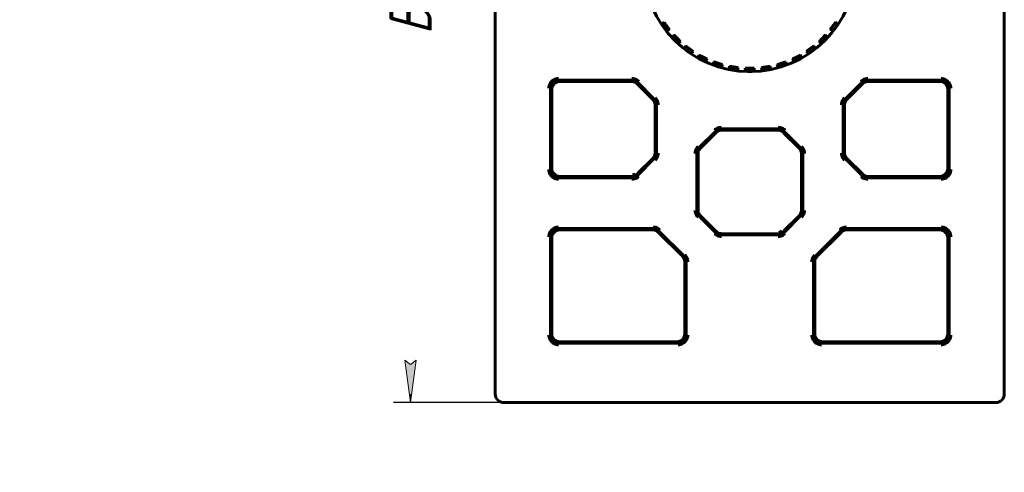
# Model space of a CAD drawing. Header units: millimetres. Extents: x 0 to 210, y 0 to 297.
# Tile 9 of 18: x 0 to 116, y 154 to 207. Entities that reach past the tile are written whole.
import ezdxf

# ---------------------------------------------------------------- set-up
doc = ezdxf.new("R2010")
doc.units = ezdxf.units.MM
doc.linetypes.add('K5LT_BASIC', pattern=[0])
doc.linetypes.add('K5LT_THIN', pattern=[0])
doc.layers.add('Системный слой', color=7, linetype='Continuous')
doc.styles.add('KDIMTEXTSTYLE', font='GOST_AU.SHX', dxfattribs={"width": 0.96, "oblique": 15, "height": 5})
doc.dimstyles.new('KDIMSTYLE (1.00)', dxfattribs={"dimtxt": 5, "dimasz": 1, "dimexe": 2, "dimexo": 0, "dimgap": 1, "dimtad": 1, "dimtxsty": 'KDIMTEXTSTYLE', "dimsah": 1, "dimcen": 0, "dimdle": 1, "dimadec": 0, "dimazin": 0, "dimtfac": 0.667, "dimtmove": 0, "dimatfit": 3, "dimfxl": 1, "dimtvp": 1, "dimtolj": 1, "dimtzin": 0, "dimarcsym": 0})

# ---------------------------------------------------------------- blocks, each defined once
blk = doc.blocks.new('KDIMARROW_01')
at = {"layer": 'Системный слой'}
blk.add_hatch(color=0, dxfattribs=at).paths.add_polyline_path([(-5, -0.66), (0, 0), (-5, 0.66), (-4.5, 0)])
at = {"layer": 'Системный слой', "color": 0, "linetype": 'K5LT_THIN', "lineweight": 18}
for p, q in [((-4.5, 0), (-5, 0.66)), ((-5, 0.66), (0, 0)), ((0, 0), (-5, -0.66)), ((-5, -0.66), (-4.5, 0)), ((0, 0), (-1, 0))]:
    blk.add_line(p, q, dxfattribs=at)

msp = doc.modelspace()

# ---------------------------------------------------------------- linework, layer by layer
at = {"layer": 'Системный слой', "color": 150, "linetype": 'K5LT_BASIC', "lineweight": 60, "true_color": 0x0080ff}
for p, q in [((56.059, 251.456), (56.059, 162.756)), ((116.059, 162.756), (116.059, 251.456)), ((75.724, 206.364), (75.97, 206.576)), ((75.97, 206.576), (75.96, 206.527)), ((76.31, 205.557), (76.589, 205.725)), ((76.589, 205.725), (76.538, 205.731)), ((95.58, 205.731), (95.53, 205.725)), ((95.53, 205.725), (95.808, 205.557)), ((96.149, 206.576), (96.395, 206.364)), ((96.159, 206.527), (96.149, 206.576)), ((77.139, 205.08), (76.929, 204.832)), ((77.137, 205.03), (77.139, 205.08)), ((77.635, 204.126), (77.883, 204.336)), ((77.883, 204.336), (77.833, 204.334)), ((94.286, 204.334), (94.235, 204.336)), ((94.235, 204.336), (94.484, 204.126)), ((94.979, 205.08), (94.981, 205.03)), ((95.189, 204.832), (94.979, 205.08)), ((78.528, 203.786), (78.36, 203.507)), ((78.534, 203.735), (78.528, 203.786)), ((79.167, 202.921), (79.38, 203.167)), ((79.38, 203.167), (79.33, 203.157)), ((92.739, 203.167), (92.952, 202.921)), ((92.789, 203.157), (92.739, 203.167)), ((93.591, 203.786), (93.585, 203.735)), ((93.759, 203.507), (93.591, 203.786)), ((80.102, 202.724), (79.98, 202.423)), ((80.116, 202.675), (80.102, 202.724)), ((80.868, 201.97), (81.04, 202.246)), ((81.04, 202.246), (80.992, 202.229)), ((91.126, 202.229), (91.079, 202.246)), ((91.079, 202.246), (91.25, 201.97)), ((92.016, 202.724), (92.003, 202.675)), ((92.139, 202.423), (92.016, 202.724)), ((81.823, 201.922), (81.749, 201.605)), ((81.844, 201.876), (81.823, 201.922)), ((82.824, 201.597), (82.698, 201.297)), ((82.78, 201.572), (82.824, 201.597)), ((83.625, 201.074), (83.648, 201.399)), ((83.648, 201.399), (83.677, 201.356)), ((84.688, 201.234), (84.61, 200.918)), ((84.648, 201.203), (84.688, 201.234)), ((85.561, 200.843), (85.533, 201.168)), ((85.533, 201.168), (85.568, 201.13)), ((86.551, 201.13), (86.586, 201.168)), ((86.586, 201.168), (86.558, 200.843)), ((87.431, 201.234), (87.471, 201.203)), ((87.509, 200.918), (87.431, 201.234)), ((88.442, 201.356), (88.47, 201.399)), ((88.47, 201.399), (88.494, 201.074)), ((89.421, 201.297), (89.294, 201.597)), ((89.294, 201.597), (89.339, 201.572)), ((90.295, 201.922), (90.274, 201.876)), ((90.369, 201.605), (90.295, 201.922)), ((72.145, 199.756), (63.559, 199.756)), ((108.559, 199.756), (99.973, 199.756)), ((62.559, 198.756), (62.559, 189.256)), ((71.911, 199.606), (64.124, 199.606)), ((72.083, 199.606), (71.911, 199.606)), ((72.911, 199.192), (72.79, 199.314)), ((74.766, 197.549), (72.852, 199.463)), ((74.495, 197.608), (72.911, 199.192)), ((99.266, 199.463), (97.352, 197.549)), ((99.207, 199.192), (97.624, 197.608)), ((99.329, 199.314), (99.207, 199.192)), ((100.207, 199.606), (100.036, 199.606)), ((107.995, 199.606), (100.207, 199.606)), ((109.559, 189.256), (109.559, 198.756)), ((62.709, 198.192), (62.709, 189.82)), ((74.617, 197.487), (74.495, 197.608)), ((97.624, 197.608), (97.502, 197.487)), ((109.409, 189.82), (109.409, 198.192)), ((74.909, 196.608), (74.909, 196.78)), ((74.909, 191.404), (74.909, 196.608)), ((75.059, 191.17), (75.059, 196.842)), ((97.059, 196.842), (97.059, 191.17)), ((97.209, 196.78), (97.209, 196.608)), ((97.209, 196.608), (97.209, 191.404)), ((89.395, 194.006), (82.723, 194.006)), ((82.957, 193.856), (82.786, 193.856)), ((89.161, 193.856), (82.957, 193.856)), ((89.333, 193.856), (89.161, 193.856)), ((82.016, 193.713), (80.102, 191.799)), ((81.957, 193.442), (80.374, 191.858)), ((82.079, 193.564), (81.957, 193.442)), ((90.161, 193.442), (90.04, 193.564)), ((92.016, 191.799), (90.102, 193.713)), ((91.745, 191.858), (90.161, 193.442)), ((80.374, 191.858), (80.252, 191.737)), ((91.867, 191.737), (91.745, 191.858)), ((72.852, 188.549), (74.766, 190.463)), ((72.911, 188.82), (74.495, 190.404)), ((74.495, 190.404), (74.617, 190.525)), ((74.909, 191.232), (74.909, 191.404)), ((79.809, 191.092), (79.809, 184.42)), ((79.959, 191.03), (79.959, 190.858)), ((79.959, 190.858), (79.959, 184.654)), ((92.159, 190.858), (92.159, 191.03)), ((92.159, 184.654), (92.159, 190.858)), ((92.309, 184.42), (92.309, 191.092)), ((97.209, 191.404), (97.209, 191.232)), ((97.352, 190.463), (99.266, 188.549)), ((97.502, 190.525), (97.624, 190.404)), ((97.624, 190.404), (99.207, 188.82)), ((63.559, 188.256), (72.145, 188.256)), ((64.124, 188.406), (71.911, 188.406)), ((72.46, 188.495), (72.336, 188.795)), ((72.498, 188.404), (72.46, 188.495)), ((99.207, 188.82), (99.329, 188.699)), ((99.973, 188.256), (108.559, 188.256)), ((100.036, 188.406), (100.207, 188.406)), ((100.207, 188.406), (107.995, 188.406)), ((79.959, 184.654), (79.959, 184.482)), ((92.159, 184.482), (92.159, 184.654)), ((80.102, 183.713), (82.016, 181.799)), ((80.252, 183.775), (80.374, 183.654)), ((80.374, 183.654), (81.957, 182.07)), ((90.102, 181.799), (92.016, 183.713)), ((90.161, 182.07), (91.745, 183.654)), ((91.745, 183.654), (91.867, 183.775)), ((74.645, 182.256), (63.559, 182.256)), ((108.559, 182.256), (97.473, 182.256)), ((62.559, 181.256), (62.559, 169.756)), ((74.411, 182.106), (64.124, 182.106)), ((74.583, 182.106), (74.411, 182.106)), ((75.411, 181.692), (75.29, 181.814)), ((78.266, 179.049), (75.352, 181.963)), ((77.995, 179.108), (75.411, 181.692)), ((81.957, 182.07), (82.079, 181.949)), ((82.723, 181.506), (89.395, 181.506)), ((82.786, 181.656), (82.957, 181.656)), ((82.957, 181.656), (89.161, 181.656)), ((89.71, 181.745), (89.586, 182.045)), ((89.748, 181.654), (89.71, 181.745)), ((96.766, 181.963), (93.852, 179.049)), ((96.707, 181.692), (94.124, 179.108)), ((96.829, 181.814), (96.707, 181.692)), ((97.707, 182.106), (97.536, 182.106)), ((107.995, 182.106), (97.707, 182.106)), ((109.559, 169.756), (109.559, 181.256)), ((62.709, 180.692), (62.709, 170.32)), ((109.409, 170.32), (109.409, 180.692)), ((78.117, 178.987), (77.995, 179.108)), ((94.124, 179.108), (94.002, 178.987)), ((78.409, 178.108), (78.409, 178.28)), ((78.409, 170.32), (78.409, 178.108)), ((78.559, 169.756), (78.559, 178.342)), ((93.559, 178.342), (93.559, 169.756)), ((93.709, 178.28), (93.709, 178.108)), ((93.709, 178.108), (93.709, 170.32)), ((63.559, 168.756), (77.559, 168.756)), ((64.124, 168.906), (76.995, 168.906)), ((94.559, 168.756), (108.559, 168.756)), ((95.124, 168.906), (107.995, 168.906)), ((57.059, 161.756), (115.059, 161.756))]:
    msp.add_line(p, q, dxfattribs=at)
msp.add_circle((86.059, 213.256), 12.5, dxfattribs=at)
for centre, radius, start, end in [((86.059, 213.256), 12.47, 215.07132, 216.92868), ((86.059, 213.256), 12.1, 213.50735, 218.49265), ((86.059, 213.256), 12.141, 215.08355, 216.91645), ((86.059, 213.256), 12.1, 321.50735, 324), ((86.059, 213.256), 12.141, 323.08355, 324.91645), ((86.059, 213.256), 12.1, 324, 326.49265), ((86.059, 213.256), 12.47, 323.07132, 324), ((86.059, 213.256), 12.47, 324, 324.92868), ((86.059, 213.256), 12.47, 224.07132, 225.92868), ((86.059, 213.256), 12.1, 222.50735, 227.49265), ((86.059, 213.256), 12.141, 224.08355, 225.91645), ((86.059, 213.256), 12.1, 312.50735, 317.49265), ((86.059, 213.256), 12.141, 314.08355, 315.91645), ((86.059, 213.256), 12.47, 314.07132, 315.92868), ((86.059, 213.256), 12.1, 231.50735, 236.49265), ((86.059, 213.256), 12.47, 233.07132, 234.92868), ((86.059, 213.256), 12.141, 233.08355, 234.91645), ((86.059, 213.256), 12.1, 303.50735, 308.49265), ((86.059, 213.256), 12.141, 305.08355, 306.91645), ((86.059, 213.256), 12.47, 305.07132, 306.92868), ((86.059, 213.256), 12.1, 240.50735, 245.49265), ((86.059, 213.256), 12.47, 242.07132, 243.92868), ((86.059, 213.256), 12.141, 242.08355, 243.91645), ((86.059, 213.256), 12.1, 294.50735, 299.49265), ((86.059, 213.256), 12.141, 296.08355, 297.91645), ((86.059, 213.256), 12.47, 296.07132, 297.92868), ((86.059, 213.256), 12.141, 251.08355, 252.91645), ((86.059, 213.256), 12.1, 258.50735, 263.49265), ((86.059, 213.256), 12.47, 260.07132, 261.92868), ((86.059, 213.256), 12.141, 260.08355, 261.91645), ((86.059, 213.256), 12.1, 267.50735, 272.49265), ((86.059, 213.256), 12.47, 269.07132, 270.92868), ((86.059, 213.256), 12.141, 269.08355, 270.91645), ((86.059, 213.256), 12.1, 276.50735, 281.49265), ((86.059, 213.256), 12.141, 278.08355, 279.91645), ((86.059, 213.256), 12.47, 278.07132, 279.92868), ((86.059, 213.256), 12.1, 285.50735, 290.49265), ((86.059, 213.256), 12.141, 287.08355, 288.91645), ((86.059, 213.256), 12.47, 287.07132, 288.92868), ((57.059, 162.756), 1, 180, 270), ((115.059, 162.756), 1, 270, 0)]:
    msp.add_arc(centre, radius, start, end, dxfattribs=at)
for points, degree in [([(75.724, 206.364), (75.722, 206.362), (75.72, 206.356), (75.72, 206.343), (75.724, 206.327), (75.73, 206.308), (75.74, 206.285), (75.751, 206.26), (75.766, 206.231), (75.784, 206.199), (75.805, 206.165), (75.828, 206.128), (75.845, 206.103), (75.853, 206.091)], 3), ([(76.124, 206.278), (76.114, 206.292), (76.094, 206.32), (76.065, 206.362), (76.039, 206.401), (76.016, 206.436), (75.997, 206.465), (75.982, 206.489), (75.97, 206.508), (75.962, 206.522), (75.96, 206.526), (75.96, 206.527)], 3), ([(76.31, 205.557), (76.308, 205.555), (76.302, 205.555), (76.29, 205.559), (76.275, 205.568), (76.259, 205.58), (76.241, 205.596), (76.22, 205.615), (76.197, 205.638), (76.172, 205.665), (76.146, 205.695), (76.118, 205.729), (76.1, 205.752), (76.091, 205.764)], 3), ([(76.352, 205.964), (76.363, 205.95), (76.383, 205.922), (76.415, 205.882), (76.443, 205.845), (76.469, 205.812), (76.491, 205.785), (76.509, 205.763), (76.524, 205.746), (76.534, 205.734), (76.538, 205.731), (76.538, 205.731)], 3), ([(95.58, 205.731), (95.581, 205.731), (95.584, 205.734), (95.595, 205.746), (95.609, 205.763), (95.627, 205.785), (95.649, 205.812), (95.675, 205.845), (95.704, 205.882), (95.735, 205.922), (95.756, 205.95), (95.766, 205.964)], 3), ([(96.159, 206.527), (96.159, 206.526), (96.157, 206.522), (96.149, 206.508), (96.137, 206.489), (96.121, 206.465), (96.103, 206.436), (96.08, 206.401), (96.053, 206.363), (96.024, 206.32), (96.005, 206.292), (95.995, 206.278)], 3), ([(96.265, 206.091), (96.274, 206.103), (96.29, 206.127), (96.314, 206.165), (96.335, 206.199), (96.352, 206.231), (96.367, 206.26), (96.379, 206.285), (96.388, 206.308), (96.395, 206.327), (96.398, 206.343), (96.399, 206.356), (96.397, 206.362), (96.395, 206.364)], 3), ([(77.1, 204.583), (77.09, 204.593), (77.07, 204.615), (77.04, 204.648), (77.014, 204.679), (76.992, 204.707), (76.973, 204.734), (76.957, 204.757), (76.945, 204.777), (76.935, 204.795), (76.929, 204.811), (76.926, 204.824), (76.928, 204.83), (76.929, 204.832)], 3), ([(77.137, 205.03), (77.137, 205.029), (77.14, 205.025), (77.15, 205.013), (77.165, 204.996), (77.183, 204.975), (77.207, 204.949), (77.235, 204.918), (77.267, 204.884), (77.302, 204.847), (77.326, 204.822), (77.338, 204.809)], 3), ([(77.635, 204.126), (77.633, 204.125), (77.627, 204.123), (77.614, 204.126), (77.599, 204.132), (77.58, 204.142), (77.56, 204.154), (77.537, 204.169), (77.511, 204.189), (77.482, 204.211), (77.451, 204.237), (77.418, 204.266), (77.397, 204.287), (77.386, 204.297)], 3), ([(77.613, 204.535), (77.625, 204.523), (77.65, 204.499), (77.687, 204.464), (77.721, 204.432), (77.752, 204.403), (77.778, 204.38), (77.799, 204.361), (77.816, 204.347), (77.828, 204.337), (77.832, 204.334), (77.833, 204.334)], 3), ([(94.286, 204.334), (94.287, 204.334), (94.29, 204.337), (94.303, 204.347), (94.32, 204.361), (94.341, 204.38), (94.367, 204.404), (94.397, 204.432), (94.432, 204.464), (94.469, 204.499), (94.494, 204.523), (94.506, 204.535)], 3), ([(94.781, 204.809), (94.793, 204.822), (94.816, 204.847), (94.852, 204.884), (94.884, 204.918), (94.912, 204.949), (94.935, 204.975), (94.954, 204.996), (94.969, 205.013), (94.979, 205.025), (94.981, 205.029), (94.981, 205.03)], 3), ([(78.567, 203.288), (78.555, 203.297), (78.532, 203.315), (78.498, 203.343), (78.468, 203.369), (78.441, 203.394), (78.418, 203.417), (78.399, 203.438), (78.383, 203.456), (78.371, 203.472), (78.362, 203.487), (78.358, 203.499), (78.358, 203.505), (78.36, 203.507)], 3), ([(78.534, 203.735), (78.534, 203.735), (78.537, 203.731), (78.549, 203.721), (78.566, 203.706), (78.588, 203.688), (78.615, 203.666), (78.648, 203.64), (78.685, 203.612), (78.726, 203.58), (78.753, 203.56), (78.767, 203.549)], 3), ([(79.081, 203.321), (79.095, 203.311), (79.123, 203.291), (79.165, 203.262), (79.204, 203.236), (79.239, 203.213), (79.268, 203.194), (79.292, 203.179), (79.311, 203.167), (79.325, 203.159), (79.329, 203.157), (79.33, 203.157)], 3), ([(92.789, 203.157), (92.789, 203.157), (92.794, 203.159), (92.807, 203.167), (92.826, 203.179), (92.85, 203.194), (92.88, 203.213), (92.914, 203.236), (92.953, 203.262), (92.996, 203.291), (93.024, 203.311), (93.038, 203.321)], 3), ([(93.352, 203.549), (93.366, 203.56), (93.393, 203.58), (93.434, 203.612), (93.471, 203.64), (93.504, 203.666), (93.53, 203.688), (93.552, 203.706), (93.57, 203.721), (93.581, 203.731), (93.585, 203.735), (93.585, 203.735)], 3), ([(79.167, 202.921), (79.165, 202.919), (79.159, 202.917), (79.147, 202.917), (79.13, 202.921), (79.111, 202.927), (79.088, 202.936), (79.063, 202.948), (79.034, 202.963), (79.002, 202.981), (78.968, 203.001), (78.93, 203.025), (78.906, 203.042), (78.894, 203.05)], 3), ([(80.219, 202.239), (80.206, 202.246), (80.18, 202.26), (80.142, 202.282), (80.108, 202.303), (80.077, 202.324), (80.051, 202.343), (80.029, 202.36), (80.011, 202.376), (79.996, 202.39), (79.985, 202.403), (79.979, 202.414), (79.979, 202.42), (79.98, 202.423)], 3), ([(80.116, 202.675), (80.116, 202.675), (80.12, 202.672), (80.133, 202.663), (80.152, 202.652), (80.177, 202.637), (80.207, 202.62), (80.243, 202.599), (80.284, 202.577), (80.33, 202.552), (80.36, 202.536), (80.375, 202.528)], 3), ([(80.868, 201.97), (80.867, 201.968), (80.862, 201.965), (80.849, 201.963), (80.832, 201.964), (80.812, 201.968), (80.789, 201.973), (80.762, 201.981), (80.731, 201.991), (80.696, 202.003), (80.659, 202.018), (80.619, 202.036), (80.592, 202.049), (80.579, 202.055)], 3), ([(80.721, 202.352), (80.737, 202.344), (80.767, 202.329), (80.814, 202.307), (80.856, 202.287), (80.894, 202.27), (80.926, 202.256), (80.952, 202.244), (80.973, 202.235), (80.987, 202.23), (80.992, 202.228), (80.992, 202.229)], 3), ([(91.126, 202.229), (91.127, 202.228), (91.131, 202.23), (91.146, 202.235), (91.167, 202.244), (91.193, 202.256), (91.224, 202.27), (91.262, 202.287), (91.305, 202.307), (91.351, 202.329), (91.382, 202.344), (91.398, 202.352)], 3), ([(91.744, 202.528), (91.759, 202.536), (91.789, 202.552), (91.834, 202.577), (91.875, 202.599), (91.912, 202.62), (91.942, 202.637), (91.966, 202.652), (91.985, 202.663), (91.999, 202.672), (92.002, 202.675), (92.003, 202.675)], 3), ([(82.014, 201.461), (82, 201.465), (81.973, 201.475), (81.931, 201.492), (81.894, 201.507), (81.861, 201.523), (81.832, 201.537), (81.808, 201.551), (81.787, 201.563), (81.771, 201.575), (81.758, 201.587), (81.75, 201.597), (81.749, 201.603), (81.749, 201.605)], 3), ([(81.823, 201.922), (82.32, 201.748), (82.824, 201.597)], 1), ([(81.844, 201.876), (81.845, 201.875), (81.849, 201.873), (81.863, 201.867), (81.884, 201.858), (81.911, 201.848), (81.943, 201.835), (81.982, 201.821), (82.026, 201.805), (82.075, 201.787), (82.107, 201.776), (82.123, 201.771)], 3), ([(82.014, 201.461), (82.206, 201.397), (82.399, 201.336)], 1), ([(82.78, 201.572), (82.779, 201.571), (82.775, 201.572), (82.759, 201.575), (82.737, 201.581), (82.71, 201.588), (82.676, 201.597), (82.636, 201.608), (82.591, 201.621), (82.542, 201.636), (82.509, 201.646), (82.493, 201.651)], 3), ([(83.968, 201.296), (83.951, 201.299), (83.918, 201.305), (83.867, 201.315), (83.821, 201.324), (83.78, 201.332), (83.746, 201.339), (83.719, 201.345), (83.697, 201.35), (83.681, 201.354), (83.677, 201.356), (83.677, 201.356)], 3), ([(84.648, 201.203), (84.648, 201.202), (84.643, 201.202), (84.627, 201.203), (84.605, 201.205), (84.576, 201.208), (84.542, 201.211), (84.501, 201.216), (84.454, 201.222), (84.403, 201.228), (84.369, 201.233), (84.352, 201.236)], 3), ([(85.865, 201.117), (85.848, 201.117), (85.814, 201.117), (85.762, 201.119), (85.715, 201.121), (85.674, 201.122), (85.639, 201.124), (85.611, 201.126), (85.588, 201.127), (85.572, 201.129), (85.568, 201.13), (85.568, 201.13)], 3), ([(86.551, 201.13), (86.551, 201.13), (86.546, 201.129), (86.53, 201.127), (86.508, 201.126), (86.479, 201.124), (86.445, 201.122), (86.403, 201.121), (86.357, 201.119), (86.305, 201.117), (86.271, 201.117), (86.253, 201.117)], 3), ([(87.767, 201.236), (87.749, 201.233), (87.716, 201.228), (87.665, 201.222), (87.618, 201.216), (87.576, 201.211), (87.542, 201.208), (87.514, 201.205), (87.491, 201.203), (87.476, 201.202), (87.471, 201.202), (87.471, 201.203)], 3), ([(88.442, 201.356), (88.442, 201.356), (88.437, 201.354), (88.422, 201.35), (88.4, 201.345), (88.372, 201.339), (88.338, 201.332), (88.298, 201.324), (88.252, 201.315), (88.201, 201.305), (88.167, 201.299), (88.15, 201.296)], 3), ([(89.626, 201.651), (89.609, 201.646), (89.577, 201.636), (89.527, 201.621), (89.482, 201.608), (89.442, 201.597), (89.409, 201.588), (89.381, 201.581), (89.359, 201.575), (89.344, 201.572), (89.339, 201.571), (89.339, 201.572)], 3), ([(89.995, 201.771), (90.012, 201.776), (90.044, 201.788), (90.092, 201.805), (90.137, 201.821), (90.176, 201.835), (90.208, 201.848), (90.234, 201.858), (90.255, 201.867), (90.27, 201.873), (90.274, 201.875), (90.274, 201.876)], 3), ([(62.368, 198.797), (62.368, 198.9), (62.394, 199.096), (62.511, 199.379), (62.695, 199.619), (62.936, 199.804), (63.217, 199.921), (63.415, 199.947), (63.518, 199.947)], 3), ([(63.559, 199.756), (63.393, 199.756), (63.132, 199.684), (62.837, 199.478), (62.632, 199.184), (62.559, 198.923), (62.559, 198.756)], 3), ([(72.852, 199.463), (72.657, 199.659), (72.421, 199.756), (72.145, 199.756)], 3), ([(72.162, 199.947), (72.264, 199.947), (72.46, 199.921), (72.745, 199.804), (72.903, 199.683), (72.975, 199.61)], 3), ([(99.143, 199.61), (99.215, 199.683), (99.373, 199.803), (99.657, 199.921), (99.854, 199.947), (99.956, 199.947)], 3), ([(99.973, 199.756), (99.697, 199.756), (99.462, 199.659), (99.266, 199.463)], 3), ([(109.559, 198.756), (109.559, 198.923), (109.487, 199.184), (109.281, 199.478), (108.987, 199.684), (108.726, 199.756), (108.559, 199.756)], 3), ([(108.601, 199.947), (108.703, 199.947), (108.899, 199.921), (109.182, 199.805), (109.422, 199.62), (109.607, 199.38), (109.724, 199.098), (109.75, 198.9), (109.75, 198.797)], 3), ([(63.708, 199.607), (63.623, 199.607), (63.454, 199.586), (63.207, 199.487), (62.991, 199.322), (62.829, 199.11), (62.728, 198.858), (62.708, 198.691), (62.709, 198.607)], 3), ([(62.709, 198.607), (62.709, 198.47), (62.709, 198.331), (62.709, 198.192)], 3), ([(64.124, 199.606), (63.984, 199.606), (63.846, 199.606), (63.708, 199.607)], 3), ([(72.79, 199.314), (72.728, 199.376), (72.59, 199.482), (72.343, 199.584), (72.171, 199.607), (72.083, 199.606)], 3), ([(100.036, 199.606), (99.947, 199.607), (99.775, 199.584), (99.528, 199.482), (99.391, 199.376), (99.329, 199.314)], 3), ([(108.41, 199.607), (108.273, 199.606), (108.135, 199.606), (107.995, 199.606)], 3), ([(109.41, 198.607), (109.41, 198.693), (109.389, 198.862), (109.29, 199.109), (109.125, 199.324), (108.913, 199.487), (108.661, 199.587), (108.494, 199.607), (108.41, 199.607)], 3), ([(109.409, 198.192), (109.409, 198.331), (109.41, 198.47), (109.41, 198.607)], 3), ([(74.909, 196.78), (74.91, 196.869), (74.887, 197.041), (74.785, 197.288), (74.679, 197.425), (74.617, 197.487)], 3), ([(75.059, 196.842), (75.059, 197.118), (74.962, 197.354), (74.766, 197.549)], 3), ([(74.914, 197.672), (74.986, 197.6), (75.106, 197.443), (75.224, 197.159), (75.25, 196.962), (75.25, 196.859)], 3), ([(96.868, 196.859), (96.868, 196.961), (96.894, 197.157), (97.012, 197.442), (97.132, 197.6), (97.205, 197.672)], 3), ([(97.352, 197.549), (97.157, 197.354), (97.059, 197.118), (97.059, 196.842)], 3), ([(97.502, 197.487), (97.439, 197.425), (97.333, 197.287), (97.231, 197.039), (97.209, 196.868), (97.209, 196.78)], 3), ([(81.893, 193.86), (81.965, 193.933), (82.123, 194.053), (82.407, 194.171), (82.604, 194.197), (82.706, 194.197)], 3), ([(82.723, 194.006), (82.447, 194.006), (82.212, 193.909), (82.016, 193.713)], 3), ([(82.786, 193.856), (82.697, 193.857), (82.525, 193.834), (82.277, 193.732), (82.141, 193.626), (82.079, 193.564)], 3), ([(90.04, 193.564), (89.978, 193.626), (89.84, 193.732), (89.593, 193.834), (89.421, 193.857), (89.333, 193.856)], 3), ([(90.102, 193.713), (89.907, 193.909), (89.671, 194.006), (89.395, 194.006)], 3), ([(89.412, 194.197), (89.514, 194.197), (89.71, 194.171), (89.995, 194.054), (90.153, 193.933), (90.225, 193.86)], 3), ([(79.618, 191.109), (79.618, 191.211), (79.644, 191.407), (79.762, 191.692), (79.882, 191.85), (79.955, 191.922)], 3), ([(80.102, 191.799), (79.907, 191.604), (79.809, 191.368), (79.809, 191.092)], 3), ([(80.252, 191.737), (80.189, 191.675), (80.084, 191.537), (79.981, 191.29), (79.959, 191.118), (79.959, 191.03)], 3), ([(92.159, 191.03), (92.16, 191.119), (92.137, 191.291), (92.035, 191.538), (91.929, 191.675), (91.867, 191.737)], 3), ([(92.309, 191.092), (92.309, 191.368), (92.212, 191.604), (92.016, 191.799)], 3), ([(92.164, 191.922), (92.236, 191.85), (92.356, 191.693), (92.474, 191.409), (92.5, 191.212), (92.5, 191.109)], 3), ([(74.617, 190.525), (74.679, 190.588), (74.785, 190.725), (74.887, 190.973), (74.91, 191.144), (74.909, 191.232)], 3), ([(74.766, 190.463), (74.962, 190.659), (75.059, 190.894), (75.059, 191.17)], 3), ([(75.25, 191.153), (75.25, 191.051), (75.225, 190.855), (75.107, 190.571), (74.986, 190.413), (74.914, 190.34)], 3), ([(97.205, 190.34), (97.133, 190.412), (97.012, 190.57), (96.894, 190.853), (96.868, 191.051), (96.868, 191.153)], 3), ([(97.059, 191.17), (97.059, 190.894), (97.157, 190.659), (97.352, 190.463)], 3), ([(97.209, 191.232), (97.209, 191.144), (97.231, 190.972), (97.334, 190.724), (97.44, 190.588), (97.502, 190.525)], 3), ([(63.518, 188.065), (63.416, 188.065), (63.219, 188.091), (62.937, 188.207), (62.696, 188.392), (62.511, 188.633), (62.395, 188.914), (62.368, 189.112), (62.368, 189.215)], 3), ([(62.559, 189.256), (62.559, 189.089), (62.632, 188.828), (62.837, 188.534), (63.132, 188.329), (63.393, 188.256), (63.559, 188.256)], 3), ([(62.709, 189.405), (62.708, 189.319), (62.729, 189.15), (62.828, 188.904), (62.993, 188.688), (63.206, 188.526), (63.457, 188.425), (63.624, 188.405), (63.708, 188.406)], 3), ([(62.709, 189.82), (62.709, 189.681), (62.709, 189.543), (62.709, 189.405)], 3), ([(108.41, 188.406), (108.496, 188.405), (108.666, 188.427), (108.912, 188.525), (109.128, 188.691), (109.29, 188.902), (109.391, 189.155), (109.41, 189.321), (109.41, 189.405)], 3), ([(108.559, 188.256), (108.726, 188.256), (108.987, 188.329), (109.281, 188.534), (109.487, 188.828), (109.559, 189.089), (109.559, 189.256)], 3), ([(109.75, 189.215), (109.75, 189.113), (109.724, 188.916), (109.608, 188.634), (109.423, 188.393), (109.183, 188.208), (108.901, 188.092), (108.703, 188.065), (108.601, 188.065)], 3), ([(109.41, 189.405), (109.41, 189.543), (109.409, 189.681), (109.409, 189.82)], 3), ([(63.708, 188.406), (63.846, 188.406), (63.984, 188.406), (64.124, 188.406)], 3), ([(71.911, 188.406), (72.113, 188.406), (72.308, 188.406), (72.498, 188.404)], 3), ([(72.145, 188.256), (72.421, 188.256), (72.657, 188.354), (72.852, 188.549)], 3), ([(72.975, 188.402), (72.903, 188.33), (72.746, 188.209), (72.462, 188.091), (72.265, 188.065), (72.162, 188.065)], 3), ([(72.498, 188.404), (72.631, 188.539), (72.769, 188.678), (72.911, 188.82)], 3), ([(99.956, 188.065), (99.854, 188.065), (99.658, 188.091), (99.374, 188.208), (99.216, 188.329), (99.143, 188.402)], 3), ([(99.266, 188.549), (99.462, 188.354), (99.697, 188.256), (99.973, 188.256)], 3), ([(99.329, 188.699), (99.391, 188.636), (99.528, 188.53), (99.776, 188.428), (99.948, 188.406), (100.036, 188.406)], 3), ([(107.995, 188.406), (108.135, 188.406), (108.273, 188.406), (108.41, 188.406)], 3), ([(79.955, 183.59), (79.883, 183.662), (79.762, 183.82), (79.644, 184.103), (79.618, 184.301), (79.618, 184.403)], 3), ([(79.809, 184.42), (79.809, 184.144), (79.907, 183.909), (80.102, 183.713)], 3), ([(79.959, 184.482), (79.959, 184.394), (79.981, 184.222), (80.084, 183.975), (80.19, 183.838), (80.252, 183.775)], 3), ([(91.867, 183.775), (91.929, 183.838), (92.035, 183.975), (92.137, 184.223), (92.16, 184.394), (92.159, 184.482)], 3), ([(92.016, 183.713), (92.212, 183.909), (92.309, 184.144), (92.309, 184.42)], 3), ([(92.5, 184.403), (92.5, 184.301), (92.475, 184.105), (92.357, 183.821), (92.236, 183.663), (92.164, 183.59)], 3), ([(62.368, 181.297), (62.368, 181.4), (62.394, 181.596), (62.511, 181.879), (62.695, 182.119), (62.936, 182.304), (63.217, 182.421), (63.415, 182.447), (63.518, 182.447)], 3), ([(63.559, 182.256), (63.393, 182.256), (63.132, 182.184), (62.837, 181.978), (62.632, 181.684), (62.559, 181.423), (62.559, 181.256)], 3), ([(75.352, 181.963), (75.157, 182.159), (74.921, 182.256), (74.645, 182.256)], 3), ([(74.662, 182.447), (74.764, 182.447), (74.96, 182.421), (75.245, 182.304), (75.403, 182.183), (75.475, 182.11)], 3), ([(96.643, 182.11), (96.715, 182.183), (96.873, 182.303), (97.157, 182.421), (97.354, 182.447), (97.456, 182.447)], 3), ([(97.473, 182.256), (97.197, 182.256), (96.962, 182.159), (96.766, 181.963)], 3), ([(109.559, 181.256), (109.559, 181.423), (109.487, 181.684), (109.281, 181.978), (108.987, 182.184), (108.726, 182.256), (108.559, 182.256)], 3), ([(108.601, 182.447), (108.703, 182.447), (108.899, 182.421), (109.182, 182.305), (109.422, 182.12), (109.607, 181.88), (109.724, 181.598), (109.75, 181.4), (109.75, 181.297)], 3), ([(63.708, 182.107), (63.623, 182.107), (63.454, 182.086), (63.207, 181.987), (62.991, 181.822), (62.829, 181.61), (62.728, 181.358), (62.708, 181.191), (62.709, 181.107)], 3), ([(62.709, 181.107), (62.709, 180.97), (62.709, 180.831), (62.709, 180.692)], 3), ([(64.124, 182.106), (63.984, 182.106), (63.846, 182.106), (63.708, 182.107)], 3), ([(75.29, 181.814), (75.228, 181.876), (75.09, 181.982), (74.843, 182.084), (74.671, 182.107), (74.583, 182.106)], 3), ([(82.706, 181.315), (82.604, 181.315), (82.408, 181.341), (82.124, 181.458), (81.966, 181.579), (81.893, 181.652)], 3), ([(82.016, 181.799), (82.212, 181.604), (82.447, 181.506), (82.723, 181.506)], 3), ([(82.079, 181.949), (82.141, 181.886), (82.278, 181.78), (82.526, 181.678), (82.698, 181.656), (82.786, 181.656)], 3), ([(89.161, 181.656), (89.363, 181.656), (89.558, 181.656), (89.748, 181.654)], 3), ([(89.395, 181.506), (89.671, 181.506), (89.907, 181.604), (90.102, 181.799)], 3), ([(90.225, 181.652), (90.153, 181.58), (89.996, 181.459), (89.712, 181.341), (89.515, 181.315), (89.412, 181.315)], 3), ([(89.748, 181.654), (89.881, 181.789), (90.019, 181.928), (90.161, 182.07)], 3), ([(97.536, 182.106), (97.447, 182.107), (97.275, 182.084), (97.028, 181.982), (96.891, 181.876), (96.829, 181.814)], 3), ([(108.41, 182.107), (108.273, 182.106), (108.135, 182.106), (107.995, 182.106)], 3), ([(109.41, 181.107), (109.41, 181.193), (109.389, 181.362), (109.29, 181.609), (109.125, 181.825), (108.913, 181.986), (108.661, 182.087), (108.494, 182.107), (108.41, 182.107)], 3), ([(109.409, 180.692), (109.409, 180.831), (109.41, 180.97), (109.41, 181.107)], 3), ([(78.409, 178.28), (78.41, 178.369), (78.387, 178.541), (78.285, 178.788), (78.179, 178.925), (78.117, 178.987)], 3), ([(78.559, 178.342), (78.559, 178.618), (78.462, 178.854), (78.266, 179.049)], 3), ([(78.414, 179.172), (78.486, 179.1), (78.606, 178.943), (78.724, 178.659), (78.75, 178.462), (78.75, 178.359)], 3), ([(93.368, 178.359), (93.368, 178.461), (93.394, 178.657), (93.512, 178.942), (93.632, 179.1), (93.705, 179.172)], 3), ([(93.852, 179.049), (93.657, 178.854), (93.559, 178.618), (93.559, 178.342)], 3), ([(94.002, 178.987), (93.939, 178.925), (93.834, 178.787), (93.731, 178.54), (93.709, 178.368), (93.709, 178.28)], 3), ([(63.518, 168.565), (63.416, 168.565), (63.219, 168.591), (62.937, 168.707), (62.696, 168.892), (62.511, 169.133), (62.395, 169.414), (62.368, 169.612), (62.368, 169.715)], 3), ([(62.559, 169.756), (62.559, 169.589), (62.632, 169.328), (62.837, 169.034), (63.132, 168.829), (63.393, 168.756), (63.559, 168.756)], 3), ([(62.709, 169.905), (62.708, 169.819), (62.73, 169.65), (62.828, 169.404), (62.994, 169.188), (63.206, 169.026), (63.458, 168.925), (63.624, 168.905), (63.708, 168.906)], 3), ([(62.709, 170.32), (62.709, 170.181), (62.709, 170.043), (62.709, 169.905)], 3), ([(77.41, 168.906), (77.496, 168.905), (77.666, 168.927), (77.912, 169.025), (78.128, 169.191), (78.29, 169.402), (78.391, 169.655), (78.41, 169.821), (78.41, 169.905)], 3), ([(77.559, 168.756), (77.726, 168.756), (77.987, 168.829), (78.281, 169.034), (78.487, 169.328), (78.559, 169.589), (78.559, 169.756)], 3), ([(78.75, 169.715), (78.75, 169.613), (78.724, 169.416), (78.608, 169.134), (78.423, 168.893), (78.183, 168.708), (77.901, 168.592), (77.703, 168.565), (77.601, 168.565)], 3), ([(78.41, 169.905), (78.41, 170.043), (78.409, 170.181), (78.409, 170.32)], 3), ([(94.518, 168.565), (94.416, 168.565), (94.219, 168.591), (93.937, 168.707), (93.696, 168.892), (93.511, 169.133), (93.395, 169.414), (93.368, 169.612), (93.368, 169.715)], 3), ([(93.559, 169.756), (93.559, 169.589), (93.632, 169.328), (93.837, 169.034), (94.132, 168.829), (94.393, 168.756), (94.559, 168.756)], 3), ([(93.709, 169.905), (93.708, 169.819), (93.73, 169.65), (93.828, 169.404), (93.994, 169.188), (94.206, 169.026), (94.458, 168.925), (94.624, 168.905), (94.708, 168.906)], 3), ([(93.709, 170.32), (93.709, 170.181), (93.709, 170.043), (93.709, 169.905)], 3), ([(108.41, 168.906), (108.496, 168.905), (108.666, 168.927), (108.912, 169.025), (109.128, 169.191), (109.29, 169.402), (109.391, 169.655), (109.41, 169.821), (109.41, 169.905)], 3), ([(108.559, 168.756), (108.726, 168.756), (108.987, 168.829), (109.281, 169.034), (109.487, 169.328), (109.559, 169.589), (109.559, 169.756)], 3), ([(109.75, 169.715), (109.75, 169.613), (109.724, 169.416), (109.608, 169.134), (109.423, 168.893), (109.183, 168.708), (108.901, 168.592), (108.703, 168.565), (108.601, 168.565)], 3), ([(109.41, 169.905), (109.41, 170.043), (109.409, 170.181), (109.409, 170.32)], 3), ([(63.708, 168.906), (63.846, 168.906), (63.984, 168.906), (64.124, 168.906)], 3), ([(76.995, 168.906), (77.135, 168.906), (77.273, 168.906), (77.41, 168.906)], 3), ([(94.708, 168.906), (94.846, 168.906), (94.984, 168.906), (95.124, 168.906)], 3), ([(107.995, 168.906), (108.135, 168.906), (108.273, 168.906), (108.41, 168.906)], 3)]:
    msp.add_open_spline(points, degree=degree, dxfattribs=at)
for points, knots in [([(96.028, 205.764), (96.021, 205.756), (96.009, 205.739), (95.991, 205.717), (95.974, 205.697), (95.958, 205.678), (95.94, 205.657), (95.919, 205.635), (95.897, 205.614), (95.879, 205.596), (95.856, 205.577), (95.835, 205.562), (95.817, 205.555), (95.811, 205.556), (95.808, 205.557)], [0, 0, 0, 0, 0.9909656, 1.8720767, 2.6208646, 3.4286632, 4.3503506, 5.5874182, 6.880859, 8.1757949, 9.3448086, 12.0107092, 13.4888998, 15, 15, 15, 15]), ([(94.733, 204.297), (94.725, 204.29), (94.71, 204.276), (94.689, 204.256), (94.67, 204.239), (94.651, 204.223), (94.629, 204.205), (94.605, 204.187), (94.581, 204.169), (94.56, 204.155), (94.534, 204.139), (94.511, 204.128), (94.492, 204.123), (94.486, 204.125), (94.484, 204.126)], [0, 0, 0, 0, 0.9909656, 1.8720767, 2.6208647, 3.4286633, 4.3503506, 5.5874185, 6.8808595, 8.1757956, 9.3448093, 12.0107098, 13.4889003, 15, 15, 15, 15]), ([(95.189, 204.832), (95.191, 204.828), (95.193, 204.821), (95.186, 204.799), (95.173, 204.776), (95.158, 204.751), (95.142, 204.727), (95.121, 204.7), (95.097, 204.67), (95.079, 204.649), (95.061, 204.629), (95.046, 204.611), (95.031, 204.596), (95.023, 204.587), (95.019, 204.583)], [0, 0, 0, 0, 1.8552947, 3.4566005, 6.1118924, 7.2313178, 8.1621936, 10.2171476, 11.3198601, 12.3032103, 13.0716865, 13.8277545, 14.4809242, 15, 15, 15, 15]), ([(93.759, 203.507), (93.76, 203.504), (93.761, 203.497), (93.753, 203.481), (93.742, 203.465), (93.73, 203.449), (93.716, 203.433), (93.701, 203.418), (93.685, 203.402), (93.666, 203.383), (93.642, 203.361), (93.616, 203.339), (93.593, 203.32), (93.575, 203.306), (93.562, 203.296), (93.555, 203.291), (93.551, 203.288)], [0, 0, 0, 0, 2.0515258, 3.8266171, 5.3837313, 6.8447081, 8.1426458, 9.2190868, 10.2973845, 11.4608668, 12.8596208, 14.1871757, 15.3078307, 16.0308514, 16.5366984, 17, 17, 17, 17]), ([(91.54, 202.055), (91.53, 202.051), (91.512, 202.042), (91.486, 202.03), (91.462, 202.02), (91.439, 202.01), (91.413, 202), (91.384, 201.99), (91.356, 201.98), (91.331, 201.973), (91.301, 201.966), (91.276, 201.963), (91.257, 201.964), (91.252, 201.968), (91.25, 201.97)], [0, 0, 0, 0, 0.9909656, 1.8720767, 2.6208646, 3.4286632, 4.3503505, 5.5874181, 6.8808587, 8.1757945, 9.3448082, 12.0107088, 13.4888996, 15, 15, 15, 15]), ([(92.139, 202.423), (92.139, 202.419), (92.139, 202.412), (92.126, 202.393), (92.107, 202.374), (92.084, 202.356), (92.061, 202.338), (92.034, 202.319), (92.002, 202.298), (91.978, 202.283), (91.955, 202.269), (91.934, 202.257), (91.916, 202.247), (91.905, 202.241), (91.9, 202.239)], [0, 0, 0, 0, 1.8552947, 3.4566005, 6.1118924, 7.2313178, 8.1621936, 10.2171476, 11.3198601, 12.3032103, 13.0716865, 13.8277546, 14.4809242, 15, 15, 15, 15]), ([(93.224, 203.05), (93.216, 203.044), (93.199, 203.033), (93.175, 203.017), (93.153, 203.003), (93.132, 202.99), (93.108, 202.976), (93.081, 202.961), (93.054, 202.948), (93.031, 202.937), (93.003, 202.925), (92.979, 202.918), (92.96, 202.916), (92.954, 202.919), (92.952, 202.921)], [0, 0, 0, 0, 0.9909656, 1.8720767, 2.6208646, 3.4286632, 4.3503506, 5.5874182, 6.880859, 8.1757949, 9.3448086, 12.0107091, 13.4888998, 15, 15, 15, 15]), ([(82.399, 201.336), (82.412, 201.332), (82.437, 201.324), (82.471, 201.315), (82.5, 201.308), (82.527, 201.302), (82.556, 201.297), (82.583, 201.292), (82.607, 201.289), (82.629, 201.286), (82.65, 201.285), (82.67, 201.286), (82.686, 201.288), (82.694, 201.292), (82.697, 201.295), (82.698, 201.297)], [0, 0, 0, 0, 1.408149, 2.55027, 3.4722657, 4.4707739, 5.7030461, 6.9317415, 8.1417256, 9.2869833, 10.686541, 12.1434224, 13.8263908, 15.0748918, 16, 16, 16, 16]), ([(83.625, 201.074), (83.625, 201.07), (83.629, 201.064), (83.642, 201.053), (83.659, 201.044), (83.677, 201.036), (83.694, 201.029), (83.712, 201.022), (83.732, 201.016), (83.753, 201.009), (83.776, 201.002), (83.802, 200.996), (83.827, 200.99), (83.853, 200.984), (83.876, 200.979), (83.895, 200.976), (83.905, 200.974), (83.909, 200.973)], [0, 0, 0, 0, 2.1723329, 4.1425625, 5.7562199, 7.189447, 8.3825288, 9.4899341, 10.5717692, 11.6543572, 12.7545294, 13.8566443, 14.9381952, 15.8938124, 16.8642921, 17.5368417, 18, 18, 18, 18]), ([(84.308, 200.91), (84.322, 200.908), (84.348, 200.904), (84.383, 200.901), (84.413, 200.899), (84.441, 200.897), (84.47, 200.896), (84.498, 200.895), (84.522, 200.896), (84.544, 200.897), (84.565, 200.899), (84.585, 200.903), (84.599, 200.908), (84.608, 200.913), (84.61, 200.917), (84.61, 200.918)], [0, 0, 0, 0, 1.4081492, 2.5502708, 3.4722672, 4.4707756, 5.7030549, 6.9317585, 8.1417513, 9.2870089, 10.6865657, 12.1434455, 13.8264094, 15.0749022, 16, 16, 16, 16]), ([(85.561, 200.843), (85.561, 200.84), (85.566, 200.834), (85.581, 200.825), (85.6, 200.819), (85.619, 200.813), (85.639, 200.809), (85.659, 200.805), (85.681, 200.801), (85.705, 200.798), (85.731, 200.795), (85.758, 200.793), (85.783, 200.791), (85.808, 200.789), (85.832, 200.788), (85.849, 200.788), (85.857, 200.788)], [0, 0, 0, 0, 2.0499452, 3.892853, 5.4671032, 6.8928589, 8.1028574, 9.1587189, 10.2569958, 11.3682718, 12.4925469, 13.4967338, 14.4506222, 15.2745925, 16.1331918, 17, 17, 17, 17]), ([(86.261, 200.788), (86.275, 200.788), (86.302, 200.789), (86.337, 200.791), (86.366, 200.793), (86.394, 200.796), (86.423, 200.799), (86.451, 200.803), (86.474, 200.808), (86.496, 200.812), (86.516, 200.818), (86.535, 200.824), (86.549, 200.831), (86.556, 200.838), (86.558, 200.842), (86.558, 200.843)], [0, 0, 0, 0, 1.4081492, 2.5502708, 3.4722672, 4.4707756, 5.7030549, 6.9317585, 8.1417513, 9.2870089, 10.6865657, 12.1434455, 13.8264094, 15.0749022, 16, 16, 16, 16]), ([(87.509, 200.918), (87.509, 200.914), (87.515, 200.91), (87.532, 200.904), (87.551, 200.9), (87.569, 200.898), (87.588, 200.896), (87.607, 200.896), (87.628, 200.896), (87.65, 200.896), (87.675, 200.897), (87.701, 200.898), (87.727, 200.9), (87.754, 200.903), (87.777, 200.905), (87.796, 200.908), (87.806, 200.909), (87.81, 200.91)], [0, 0, 0, 0, 2.1723343, 4.1425614, 5.7562272, 7.1894661, 8.3825621, 9.4899691, 10.5718111, 11.6544175, 12.7546079, 13.8567282, 14.9382752, 15.893891, 16.8643717, 17.5368954, 18, 18, 18, 18]), ([(88.209, 200.973), (88.223, 200.976), (88.249, 200.98), (88.283, 200.988), (88.312, 200.995), (88.339, 201.002), (88.367, 201.01), (88.394, 201.018), (88.417, 201.026), (88.437, 201.034), (88.456, 201.042), (88.474, 201.052), (88.487, 201.061), (88.493, 201.069), (88.494, 201.073), (88.494, 201.074)], [0, 0, 0, 0, 1.4081492, 2.5502708, 3.4722672, 4.4707756, 5.7030549, 6.9317585, 8.1417513, 9.2870089, 10.6865657, 12.1434455, 13.8264094, 15.0749022, 16, 16, 16, 16]), ([(89.421, 201.297), (89.422, 201.293), (89.429, 201.289), (89.446, 201.286), (89.465, 201.285), (89.484, 201.286), (89.503, 201.288), (89.522, 201.29), (89.542, 201.293), (89.564, 201.297), (89.588, 201.302), (89.614, 201.307), (89.639, 201.313), (89.665, 201.32), (89.688, 201.326), (89.706, 201.332), (89.716, 201.335), (89.72, 201.336)], [0, 0, 0, 0, 2.1723334, 4.1425621, 5.7562224, 7.1894536, 8.3825402, 9.4899461, 10.5717836, 11.654378, 12.7545564, 13.8566732, 14.9382228, 15.8938394, 16.8643195, 17.5368602, 18, 18, 18, 18]), ([(90.369, 201.605), (90.369, 201.601), (90.368, 201.594), (90.352, 201.578), (90.33, 201.562), (90.305, 201.547), (90.28, 201.534), (90.249, 201.519), (90.214, 201.503), (90.188, 201.492), (90.163, 201.482), (90.141, 201.474), (90.122, 201.467), (90.11, 201.463), (90.104, 201.461)], [0, 0, 0, 0, 1.8552947, 3.4566005, 6.1118924, 7.2313178, 8.1621936, 10.2171476, 11.31986, 12.3032103, 13.0716864, 13.8277545, 14.4809241, 15, 15, 15, 15])]:
    msp.add_open_spline(points, degree=3, knots=knots, dxfattribs=at)

# ---------------------------------------------------------------- dimensions: what is measured, and where the dimension line sits
at = {"layer": 'Системный слой', "color": 7}
msp.add_linear_dim(base=(46.059, 251.756), p1=(57.059, 161.756), p2=(56.359, 251.756), angle=90, location=(46.059, 206.756), text='\\H5.0;\\W0.965;\\Q15;\\H5.0;\\W0.965;\\Q15;\\Q15;В', dimstyle='KDIMSTYLE (1.00)', override={"dimexo": 0, "dimblk1": 'KDIMARROW_01', "dimblk2": 'KDIMARROW_01', "dimse1": 0, "dimse2": 0, "dimclrt": 7, "dimtolj": 1}, dxfattribs=at).render()

doc.saveas('drawing.dxf')
